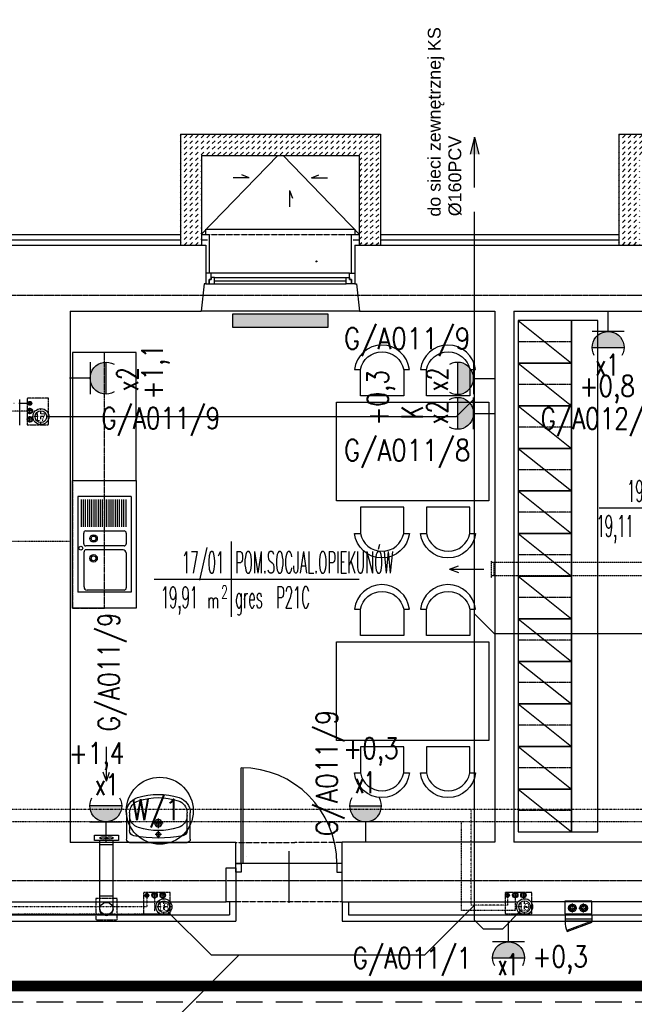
# Model space of a CAD drawing. Header units: inches. Extents: x -145354 to -97635, y 38777 to 78670.
# Tile 47 of 231: x -141016 to -140438, y 43575 to 44500. Entities that reach past the tile are written whole.
import ezdxf
from ezdxf.enums import TextEntityAlignment as Align

# ---------------------------------------------------------------- set-up
doc = ezdxf.new("R2010")
doc.units = ezdxf.units.IN
doc.header["$MEASUREMENT"] = 0
for name, pattern in [('00-inst$0$DASHDOT', [1, 0.5, -0.25, 0, -0.25]), ('CENTER', [2, 1.25, -0.25, 0.25, -0.25]), ('DASHDOT', [1, 0.5, -0.25, 0, -0.25]), ('DASHED', [0.75, 0.5, -0.25]), ('DASHED2', [0.375, 0.25, -0.125]), ('DIVIDE', [31.75, 12.7, -6.35, 0, -6.35, 0, -6.35])]:
    doc.linetypes.add(name, pattern=pattern)
doc.layers.get('0').update_dxf_attribs({"color": 101})
for name, color, linetype in [('beton_hatch', 145, 'Continuous'), ('Cieniutko', 8, 'Continuous'), ('Drz---drzwi', 5, 'Continuous'), ('E-OPIS_POM', 6, 'Continuous'), ('E35', 6, 'Continuous'), ('E50', 3, 'Continuous'), ('E50_kor', 3, 'Continuous'), ('Ins-kan', 54, 'Continuous'), ('Ins-went', 141, 'Continuous'), ('Ins-went-opis', 141, 'Continuous'), ('Ins-wod', 152, 'Continuous'), ('Mco-piony', 10, 'Continuous'), ('Mkd-odpływy', 7, 'Continuous'), ('Mkd-piony', 86, 'Continuous'), ('Mks-podposadzkowa', 230, 'Continuous'), ('Mw-cr-rury', 160, 'DIVIDE'), ('Mw-wc-rury', 160, 'DASHDOT'), ('Mwk-odnośniki', 8, 'Continuous'), ('Okn---okna', 5, 'Continuous'), ('Os-osie glowne', 8, 'CENTER'), ('piony_K_nr', 240, 'Continuous'), ('Sc-cegla pelna', 32, 'Continuous'), ('Sc-gazobeton', 45, 'Continuous'), ('Sc-gk', 120, 'Continuous'), ('Sc-izolacja term-obrys', 132, 'Continuous'), ('Sc-izolacja term-styropian', 151, 'STYROPIAN-KA'), ('Sc-nadproza kon', 5, 'DASHED2'), ('studzienki_widok', 52, 'Continuous'), ('W-otwor-strop', 126, 'Continuous'), ('Wym-wew', 8, 'Continuous'), ('Wyp-grzejniki', 56, 'Continuous'), ('Wyp-meble', 155, 'Continuous'), ('Wyp-sanitar', 131, 'Continuous')]:
    doc.layers.add(name, color=color, linetype=linetype)
doc.layers.get('Wym-wew').off()
doc.styles.add('KA wymiar', font='romans.shx', dxfattribs={"width": 0.6})
doc.styles.add('ROMANS', font='romans', dxfattribs={"width": 0.85})
doc.styles.add('TYTUL2', font='ARIAL.TTF')
doc.linetypes.add('BATTING', pattern='A,0.0001,-0.1,[134,ltypeshp.shx,S=0.1,R=0,X=-0.1,Y=0],-0.2,[134,ltypeshp.shx,S=0.1,R=180,X=0.1,Y=0],-0.1', length=0.4001)
doc.linetypes.add('STYROPIAN-KA', pattern='A,0.0001,-0.1,[135,ltypeshp.shx,S=0.1,R=0,X=-0.1,Y=0],0,[135,ltypeshp.shx,S=0.1,R=180,X=0.1,Y=0],-0.1', length=0.2001)

# ---------------------------------------------------------------- blocks, each defined once
blk = doc.blocks.new('pow')
for p, q in [((0, 0.523), (0, -0.523)), ((-1.075, 0), (1.78, 0))]:
    blk.add_line(p, q)
at = {"style": 'KA wymiar', "width": 0.6}
for s, height, p in [('2', 0.18, (-0.139, -0.27)), ('m', 0.21, (-0.333, -0.401))]:
    blk.add_text(s, height=height, dxfattribs=at).set_placement(p)
at = {"style": 'KA wymiar'}
for tag, width, p in [('01', 0.7, (-0.131, 0.084)), ('000.00', 0.6, (-0.364, -0.401))]:
    blk.add_attdef(tag, text='', height=0.3, dxfattribs=dict(at, width=width)).set_placement(p, align=Align.RIGHT)
blk.add_attdef('POMIESZCZENIE', (0.071, 0.084), '', height=0.3, dxfattribs=at)
at = {"style": 'KA wymiar', "width": 0.8}
blk.add_attdef('POSADZKA', (0.071, -0.401), '', height=0.3, dxfattribs=at)
blk = doc.blocks.new('G1')
at = {"layer": 'E35'}
blk.add_hatch(color=256, dxfattribs=at).paths.add_polyline_path([(10, 22.85), (-10, 22.85, 1)])
for p, q in [((-10, 22.85), (10, 22.85)), ((10, 12.85), (-10, 12.85))]:
    blk.add_line(p, q, dxfattribs=at)
blk.add_arc((0, 22.85), 10, 150, 30, dxfattribs=at)
at = {"layer": 'E50'}
blk.add_line((0, 12.85), (0, 0), dxfattribs=at)
blk = doc.blocks.new('g2')
at = {"layer": 'E35'}
blk.add_line((15, 19.27), (-15, 19.27), dxfattribs=at)
blk.add_arc((0, 34.27), 15, 150, 30, dxfattribs=at)
at = {"layer": 'E50'}
blk.add_line((0, 19.27), (0, 0), dxfattribs=at)
blk = doc.blocks.new('A$C18127877')
for p, q in [((0, 50), (90, 50)), ((0, 50), (0, 0)), ((90, 50), (90, 0)), ((3, 45), (28.5, 45)), ((3, 43), (28.5, 43)), ((3, 41), (28.5, 41)), ((3, 39), (28.5, 39)), ((3, 37), (28.5, 37)), ((32.5, 7.5), (32.5, 43.5)), ((34.5, 45.5), (44.5, 45.5)), ((46.5, 43.5), (46.5, 7.5)), ((50.18, 42.5), (50.18, 7.81)), ((53.18, 45.5), (86, 45.5)), ((88, 43.5), (88, 8.81)), ((3, 35), (28.5, 35)), ((3, 33), (28.5, 33)), ((3, 31), (28.5, 31)), ((3, 29), (28.5, 29)), ((3, 27), (28.5, 27)), ((3, 25), (28.5, 25)), ((3, 23), (28.5, 23)), ((3, 21), (28.5, 21)), ((3, 19), (28.5, 19)), ((3, 17), (28.5, 17)), ((3, 15), (28.5, 15)), ((3, 13), (28.5, 13)), ((3, 11), (28.5, 11)), ((0, 0), (90, 0)), ((3, 9), (28.5, 9)), ((3, 7), (28.5, 7)), ((3, 5), (28.5, 5)), ((3, 3), (28.5, 3)), ((44.5, 5.5), (34.5, 5.5)), ((85, 5.81), (52.18, 5.81))]:
    blk.add_line(p, q)
for centre, radius in [((39.55, 14.83), 3.5), ((39.55, 14.83), 2.25), ((58.19, 14.83), 3.5), ((58.19, 14.83), 2.25), ((48.69, 2.87), 1.82)]:
    blk.add_circle(centre, radius)
for centre, radius, start, end in [((34.5, 43.5), 2, 90, 180), ((44.5, 43.5), 2, 0, 90), ((53.18, 42.5), 3, 90, 180), ((86, 43.5), 2, 0, 90), ((34.5, 7.5), 2, 180, 270), ((44.5, 7.5), 2, 270, 0), ((52.18, 7.81), 2, 180, 270), ((85, 8.81), 3, 270, 0)]:
    blk.add_arc(centre, radius, start, end)
blk = doc.blocks.new('W029')
for points in [[(-53.78, 76.9), (-59.03, 76.9, -0.895014), (-7.4, 76.9), (-12.96, 76.9, 0.825539), (-53.71, 76.86), (-53.71, 52.3), (-12.96, 52.3), (-12.96, 76.9)], [(8.36, 76.9), (3.1, 76.9, -0.895014), (54.73, 76.9), (49.18, 76.9, 0.825539), (8.43, 76.86), (8.43, 52.3), (49.18, 52.3), (49.18, 76.9)], [(-53.78, -76.9), (-59.03, -76.9, 0.895014), (-7.4, -76.9), (-12.96, -76.9, -0.825539), (-53.71, -76.86), (-53.71, -52.3), (-12.96, -52.3), (-12.96, -76.9)], [(8.36, -76.9), (3.1, -76.9, 0.895014), (54.73, -76.9), (49.18, -76.9, -0.825539), (8.43, -76.86), (8.43, -52.3), (49.18, -52.3), (49.18, -76.9)]]:
    blk.add_lwpolyline(points, format="xyb")
at = {"linetype": 'Continuous'}
blk.add_lwpolyline([(-71.54, 46.41), (71.54, 46.41), (71.54, -46.41), (-71.54, -46.41), (-71.54, 46.41)], dxfattribs=at)
blk = doc.blocks.new('_kdfjgkfh')
at = {"linetype": 'Continuous'}
for p, q in [((40, 0), (0, 0)), ((0, 0), (0, -50)), ((0, -50), (40, 0)), ((40, -50), (40, 0)), ((0, -50), (40, -50))]:
    blk.add_line(p, q, dxfattribs=at)
at = {"linetype": 'DASHED', "ltscale": 0.2}
blk.add_line((20, 0), (20, -50), dxfattribs=at)
blk = doc.blocks.new('_0630_DRZWI_90')
at = {"ltscale": 7}
for p, q in [((5, 8), (5, 98)), ((6.8, 8), (6.8, 97.98))]:
    blk.add_line(p, q, dxfattribs=at)
at = {"ltscale": 25}
for p, q in [((50, 19.7), (50, -28.9)), ((5, 8), (0, 8)), ((0, 8), (5, 8)), ((0, 0), (0, 8)), ((5, 0), (0, 0)), ((5, 0), (0, 0)), ((95, 8), (5, 8)), ((5, 8), (5, 0)), ((95, 8), (95, 0)), ((100, 8), (95, 8)), ((95, 0), (100, 0)), ((95, 0), (100, 0)), ((100, 0), (100, 8))]:
    blk.add_line(p, q, dxfattribs=at)
at = {"ltscale": 7}
blk.add_arc((5, 8), 90, 0, 90, dxfattribs=at)
blk = doc.blocks.new('umywalka_60x45')
at = {"ltscale": 25}
for p, q in [((-27, 0), (27, 0)), ((-30, -27.72), (-30, -3)), ((3, -7.5), (-3, -7.5)), ((0, -4.5), (0, -10.5)), ((30, -3), (30, -27.72)), ((-27, -27.72), (-27, -11.03)), ((4.5, -18), (-4.5, -18)), ((0, -13.5), (0, -22.5)), ((27, -11.03), (27, -27.72))]:
    blk.add_line(p, q, dxfattribs=at)
for centre, radius in [((0, -7.5), 2), ((0, -18), 3.5), ((0, -18), 2)]:
    blk.add_circle(centre, radius, dxfattribs=at)
for centre, radius, start, end in [((27, -3), 3, 0, 90), ((-27, -3), 3, 90, 180), ((-22, -11.03), 5, 100.52627, 180), ((0, -129.43), 125.43, 79.47373, 100.52627), ((22, -11.03), 5, 0, 79.47373), ((-15, -25.28), 12, 107.3129, 180), ((0, -73.4), 62.4, 72.6871, 107.3129), ((15, -25.28), 12, 0, 72.6871), ((-15, -27.72), 15, 180, 252.6871), ((-15, -27.72), 12, 180, 252.6871), ((15, -27.72), 12, 287.3129, 0), ((15, -27.72), 15, 287.3129, 0), ((0, 20.4), 65.4, 252.6871, 287.3129), ((0, 20.4), 62.4, 252.6871, 287.3129)]:
    blk.add_arc(centre, radius, start, end, dxfattribs=at)
blk = doc.blocks.new('ramiak140')
at = {"layer": 'Okn---okna'}
for p, q in [((-10, 135), (-10, 5)), ((-6, 8), (-6, 132)), ((-3, 8), (-3, 132)), ((0, 8), (0, 132))]:
    blk.add_line(p, q, dxfattribs=at)
for points in [[(-10, 135), (-10, 140), (0, 140), (0, 137), (-4, 137), (-4, 135)], [(-6, 132), (-6, 135), (-4, 135), (-4, 137), (0, 137), (0, 135), (0, 132)], [(-10, 5), (-10, 0), (0, 0), (0, 3), (-4, 3), (-4, 5)], [(-6, 8), (-6, 5), (-4, 5), (-4, 3), (0, 3), (0, 5), (0, 8)]]:
    blk.add_lwpolyline(points, close=True, dxfattribs=at)
blk = doc.blocks.new('_gslkflhklgj')
at = {"linetype": '00-inst$0$DASHDOT', "ltscale": 5}
for p, q in [((7.5, 0), (-7.5, 0)), ((0, -7.5), (0, 7.5))]:
    blk.add_line(p, q, dxfattribs=at)
for radius in [7.5, 5.5]:
    blk.add_circle((0, 0), radius)
blk = doc.blocks.new('KD-160')
at = {"layer": 'Mkd-piony', "color": 7, "linetype": 'DASHDOT', "ltscale": 5}
for p, q in [((-13285, 7345), (-13307, 7345)), ((-13296, 7333), (-13296, 7356)), ((-13296, 7333), (-13296, 7356))]:
    blk.add_line(p, q, dxfattribs=at)
at = {"layer": 'Mkd-piony', "color": 251, "ltscale": 10}
blk.add_circle((-13296, 7345), 12, dxfattribs=at)
at = {"layer": 'Mkd-piony'}
blk.add_circle((-13296, 7345), 8.25, dxfattribs=at)
blk = doc.blocks.new('pco')
at = {"layer": 'Mco-piony', "color": 9, "linetype": 'DASHDOT', "ltscale": 3}
for p, q in [((-2604.8, -19.8), (-2604.8, -8.9)), ((-2599.4, -14.3), (-2610.3, -14.3))]:
    blk.add_line(p, q, dxfattribs=at)
at = {"layer": 'Mco-piony', "color": 9}
blk.add_circle((-2604.8, -14.3), 4.53, dxfattribs=at)
at = {"layer": 'Mco-piony'}
blk.add_circle((-2604.8, -14.3), 3.2, dxfattribs=at)
at = {"layer": 'Mco-piony', "color": 8}
blk.add_circle((-2604.8, -14.3), 2.6, dxfattribs=at)
blk = doc.blocks.new('pion_woda')
at = {"layer": 'Ins-wod'}
for p, q in [((3, 0), (-3, 0)), ((0, 3), (0, -3))]:
    blk.add_line(p, q, dxfattribs=at)
for centre, radius in [((0, 0.02), 2.55), ((0, 0), 2)]:
    blk.add_circle(centre, radius, dxfattribs=at)
blk = doc.blocks.new('pion_mały')
at = {"layer": 'Ins-wod'}
for p, q in [((0, 2.08), (0, -2.12)), ((2.1, -0.02), (-2.1, -0.02))]:
    blk.add_line(p, q, dxfattribs=at)
for centre, radius in [((0, 0), 1.79), ((0, -0.02), 1.4)]:
    blk.add_circle(centre, radius, dxfattribs=at)
blk = doc.blocks.new('WW_piony')
for name, p in [('pion_mały', (0, 0)), ('pion_woda', (7.18, 0.12)), ('pion_woda', (14.93, 0.15))]:
    blk.add_blockref(name, p)
blk = doc.blocks.new('rewizja')
at = {"layer": 'Wyp-meble'}
for p, q in [((-25, 6), (-25, 0)), ((-25, 6), (0, 6)), ((-25, 4), (-25, 2)), ((0, 2), (-25, 2)), ((0, 6), (0, 0)), ((0, 0), (-25, 0))]:
    blk.add_line(p, q, dxfattribs=at)
blk.add_lwpolyline([(-23.15, -9.49), (0.34, -0.94), (0, 0), (-23.49, -8.55)], close=True, dxfattribs=at)
blk.add_arc((0, 0), 25, 180, 202.29244, dxfattribs=at)
blk = doc.blocks.new('_vxkdjhgkljhkgjhk')
for q in [(14, 6), (30.2, 0)]:
    blk.add_line((0, 0), q)
blk = doc.blocks.new('0630_STRZAŁKA')
at = {"ltscale": 0.5}
for points in [[(0, 0), (-3.03, -8.56)], [(0, 0), (0, -32.43)], [(0, 0), (3.03, -8.56)]]:
    blk.add_lwpolyline(points, dxfattribs=at)
blk = doc.blocks.new('G_90')
at = {"layer": 'Wyp-grzejniki'}
h = blk.add_hatch(dxfattribs=at)
h.set_pattern_fill('DOTS', color=256, scale=0.5, angle=90, style=0)
h.set_pattern_definition([(90, (-37823.9399, -77504.90915), (-0.79375, 0.396875), [0, -0.79375])])
h.paths.add_polyline_path([(90, -12), (90, 0), (0, 0), (0, -12)])
blk.add_lwpolyline([(0, 0), (0, -12), (90, -12), (90, 0)], close=True, dxfattribs=at)

msp = doc.modelspace()

# ---------------------------------------------------------------- hatches: boundary and pattern name
at = {"layer": 'beton_hatch'}
h = msp.add_hatch(dxfattribs=at)
h.set_pattern_fill('DASH', color=256, scale=30, angle=45, style=0)
h.set_pattern_definition([(45, (1256.5764, 0.1523), (4e-16, 5.30330086), [3.75, -3.75])])
h.paths.add_polyline_path([(-140768.31, 44392.38), (-140773.31, 44392.38), (-140773.31, 44372.38), (-140768.31, 44372.38)])
h.paths.add_polyline_path([(-140676.81, 44392.38), (-140768.31, 44392.38), (-140768.31, 44372.38), (-140696.81, 44372.38), (-140696.81, 44288.31), (-140676.81, 44288.31)])
h.paths.add_polyline_path([(-140773.31, 44392.38), (-140864.81, 44392.38), (-140864.81, 44288.32), (-140844.81, 44288.32), (-140844.81, 44372.38), (-140773.31, 44372.38)])
h = msp.add_hatch(dxfattribs=at)
h.set_pattern_fill('DASH', color=256, scale=30, angle=45, style=0)
h.set_pattern_definition([(45, (1668.5764, 0.1848), (4e-16, 5.30330086), [3.75, -3.75])])
h.paths.add_polyline_path([(-140356.31, 44392.42), (-140361.31, 44392.42), (-140361.31, 44372.42), (-140356.31, 44372.42)])
h.paths.add_polyline_path([(-140264.81, 44392.42), (-140356.31, 44392.42), (-140356.31, 44372.42), (-140284.81, 44372.42), (-140284.81, 44288.35), (-140264.81, 44288.35)])
h.paths.add_polyline_path([(-140361.31, 44392.42), (-140452.81, 44392.42), (-140452.81, 44288.35), (-140432.81, 44288.35), (-140432.81, 44372.42), (-140361.31, 44372.42)])
at = {"layer": 'E35'}
for points in [[(-140604.19, 44147.94, 1), (-140604.19, 44177.94)], [(-140604.19, 44115.06, 1), (-140604.19, 44145.06)], [(-140675.69, 43761.43, -1), (-140705.69, 43761.43)]]:
    msp.add_hatch(color=256, dxfattribs=at).paths.add_polyline_path(points)
at = {"layer": 'Mkd-odpływy'}
msp.add_hatch(color=256, dxfattribs=at).paths.add_polyline_path([(-140584.18, 44373.46), (-140592.52, 44373.46), (-140588.35, 44389.5)])
at = {"layer": 'Okn---okna'}
h = msp.add_hatch(dxfattribs=at)
h.set_pattern_fill('AR-SAND', color=256, scale=10, style=0)
h.set_pattern_definition([(37.5, (0.613, 0), (-0.6299336, 19.2682377), [0, -15.2, 0, -17, 0, -16.25]), (7.5, (0.613, 0), (17.697767, 28.2214607), [0, -8.2, 0, -13.7, 0, -5.25]), (327.5, (-11.687, 0), (31.1414186, 0.0565905), [0, -5, 0, -18, 0, -23.5]), (317.5, (-11.687, 0), (30.061266, 8.7767556), [0, -2.5, 0, -11.8, 0, -13.5])])
h.paths.add_polyline_path([(-140801.72, 43727.07), (-140805.92, 43727.07), (-140805.92, 43707.16), (-140801.72, 43707.16)])
h.paths.add_polyline_path([(-140807.72, 43727.07), (-140812.72, 43727.07), (-140812.72, 43707.16), (-140807.72, 43707.16)])
h.paths.add_polyline_path([(-140801.72, 43707.16), (-140807.72, 43707.16), (-140807.72, 43703.17), (-140801.72, 43703.17)])
h.paths.add_polyline_path([(-140805.92, 43727.07), (-140807.72, 43727.07), (-140807.72, 43707.16), (-140805.92, 43707.16)])

# ---------------------------------------------------------------- linework, layer by layer
at = {"layer": 'Cieniutko', "linetype": 'Continuous'}
for p, q in [((-140773.31, 44372.38), (-140844.81, 44298.31)), ((-140768.31, 44372.38), (-140696.81, 44298.31))]:
    msp.add_line(p, q, dxfattribs=at)
at = {"layer": 'E35'}
for p, q in [((-140604.19, 44177.94), (-140604.19, 44147.94)), ((-140604.19, 44145.06), (-140604.19, 44115.06)), ((-140705.69, 43761.43), (-140675.69, 43761.43))]:
    msp.add_line(p, q, dxfattribs=at)
msp.add_circle((-140884.18, 43756.8), 31.43, dxfattribs=at)
at = {"layer": 'E50_kor', "linetype": 'DASHED2', "ltscale": 100}
msp.add_line((-142312.46, 43577.28), (-139795.79, 43577.28), dxfattribs=at)
at = {"layer": 'E50_kor', "const_width": 10}
msp.add_lwpolyline([(-142322.46, 43592.28), (-139810.79, 43592.28)], dxfattribs=at)
at = {"layer": 'Ins-went', "linetype": 'DASHED', "ltscale": 0.5}
for p, q in [((-140572.31, 43975.67), (-140572.31, 43991.67)), ((-140202.85, 43989.92), (-140572.31, 43989.92)), ((-140570.31, 43989.92), (-140570.31, 43977.42)), ((-140202.85, 43977.42), (-140572.31, 43977.42))]:
    msp.add_line(p, q, dxfattribs=at)
at = {"layer": 'Ins-went'}
for p, q in [((-140945.55, 43728.73), (-140945.55, 43733.73)), ((-140945.55, 43733.73), (-140923.05, 43733.73)), ((-140923.05, 43728.73), (-140945.55, 43728.73)), ((-140940.55, 43724.73), (-140940.55, 43728.73)), ((-140940.55, 43679.93), (-140940.55, 43727.73)), ((-140928.05, 43724.73), (-140928.05, 43728.73)), ((-140928.05, 43679.93), (-140928.05, 43727.73)), ((-140923.05, 43733.73), (-140923.05, 43728.73)), ((-140928.05, 43724.73), (-140940.55, 43724.73)), ((-140940.55, 43664.43), (-140940.55, 43679.93)), ((-140940.55, 43676.93), (-140928.05, 43676.93)), ((-140928.05, 43664.43), (-140928.05, 43679.93))]:
    msp.add_line(p, q, dxfattribs=at)
msp.add_circle((-140934.3, 43664.43), 6.25, dxfattribs=at)
for centre in [(-140937.43, 43731.23), (-140931.18, 43731.23)]:
    msp.add_ellipse(centre, major_axis=(-3.12, 0), ratio=0.32, dxfattribs=at)
msp.add_ellipse((-140934.3, 43664.43), major_axis=(6.25, 0), ratio=0.75, start_param=3.141593, end_param=6.283185, dxfattribs=at)
at = {"layer": 'Mkd-odpływy'}
for p, q in [((-140588.35, 44389.5), (-140592.52, 44373.46)), ((-140588.35, 44342.27), (-140588.35, 44389.5)), ((-140588.35, 44389.5), (-140584.18, 44373.46))]:
    msp.add_line(p, q, dxfattribs=at)
at = {"layer": 'Mks-podposadzkowa'}
for p, q in [((-140588.23, 43653.92), (-140588.23, 44319.47)), ((-140605.19, 44126.98), (-140588.23, 44143.94)), ((-140990.38, 44126.98), (-140605.19, 44126.98)), ((-140588.23, 43941.65), (-140569.72, 43923.14)), ((-140569.72, 43923.14), (-140141.93, 43923.14)), ((-140876.8, 43662.25), (-140835.94, 43621.4)), ((-140634.88, 43621.4), (-140588.23, 43668.05)), ((-140545.1, 43662.73), (-140562.16, 43645.67)), ((-140579.99, 43645.67), (-140588.23, 43653.92)), ((-140562.16, 43645.67), (-140579.99, 43645.67)), ((-140880.09, 43550.75), (-140809.43, 43621.4)), ((-140835.94, 43621.4), (-140634.88, 43621.4))]:
    msp.add_line(p, q, dxfattribs=at)
at = {"layer": 'Mw-cr-rury', "ltscale": 0.7}
msp.add_line((-141007.77, 44139.46), (-141043.66, 44139.46), dxfattribs=at)
at = {"layer": 'Mw-cr-rury', "ltscale": 0.03}
for p, q in [((-139252.46, 43757.86), (-141699.44, 43757.86)), ((-140591.32, 43668.13), (-140591.32, 43757.86)), ((-140896.28, 43675.17), (-140896.28, 43666.51)), ((-140557.28, 43675.28), (-140557.28, 43668.13)), ((-140896.28, 43666.51), (-141075.03, 43666.51)), ((-140557.28, 43668.13), (-140591.32, 43668.13))]:
    msp.add_line(p, q, dxfattribs=at)
at = {"layer": 'Mw-wc-rury'}
for p, q in [((-141008.5, 44132.27), (-141034.85, 44132.27)), ((-140968.31, 44009.73), (-141034.85, 44009.73)), ((-139268.39, 43746.31), (-141714.75, 43746.31)), ((-140600.46, 43663.15), (-140600.46, 43746.31)), ((-140889.1, 43675.41), (-140889.1, 43662.52)), ((-140550.1, 43675.52), (-140550.1, 43663.15)), ((-140550.1, 43663.15), (-140600.46, 43663.15)), ((-140889.1, 43659.52), (-141084.12, 43659.52))]:
    msp.add_line(p, q, dxfattribs=at)
at = {"layer": 'Mwk-odnośniki', "linetype": 'Continuous'}
msp.add_lwpolyline([(-140477.9, 43659.95), (-140477.9, 43671.93), (-140503.35, 43671.93), (-140503.35, 43659.95)], close=True, dxfattribs=at)
at = {"layer": 'Okn---okna'}
for p, q in [((-140840.81, 44298.16), (-140840.81, 44303.16)), ((-140840.81, 44303.16), (-140700.81, 44303.16)), ((-140700.81, 44303.16), (-140700.81, 44298.16)), ((-140696.31, 44226.16), (-140845.31, 44226.16))]:
    msp.add_line(p, q, dxfattribs=at)
at = {"layer": 'Os-osie glowne'}
for points in [[(-143378.77, 44241.16), (-138190.25, 44241.16)], [(-143378.77, 43691.16), (-138190.25, 43691.16)]]:
    msp.add_lwpolyline(points, dxfattribs=at)
at = {"layer": 'Sc-cegla pelna'}
for p, q in [((-140968.31, 44226.16), (-140845.31, 44226.16)), ((-140696.31, 44226.16), (-140569.31, 44226.16)), ((-140569.31, 44226.16), (-140569.31, 43727.16)), ((-140551.46, 44226.16), (-140430.5, 44226.16)), ((-140812.72, 43703.17), (-140812.72, 43727.07)), ((-140712.72, 43671.25), (-140712.72, 43727.16)), ((-140821.72, 43671.17), (-140821.72, 43703.17)), ((-140821.72, 43703.17), (-140812.72, 43703.17)), ((-141291.02, 43671.32), (-140944.3, 43671.21)), ((-140944.3, 43671.21), (-140821.72, 43671.17)), ((-140712.72, 43671.25), (-140547.23, 43671.23))]:
    msp.add_line(p, q, dxfattribs=at)
for points in [[(-141111.77, 44288.16), (-140840.81, 44288.16)], [(-140840.81, 44288.16), (-140840.81, 44251.64), (-140842.31, 44251.64), (-140845.31, 44226.16)], [(-140700.81, 44288.16), (-140700.81, 44251.64), (-140699.31, 44251.64), (-140696.31, 44226.16)], [(-140700.81, 44288.16), (-140427.5, 44288.16)], [(-140968.31, 44226.16), (-140968.31, 43727.09)], [(-140551.46, 44226.16), (-140551.46, 43727.16)], [(-140812.72, 43727.07), (-140968.31, 43727.09)], [(-140569.31, 43727.16), (-140712.72, 43727.16)], [(-140410.72, 43727.16), (-140551.46, 43727.16)], [(-140410.72, 43727.16), (-140404.72, 43671.21), (-140535.31, 43671.23)]]:
    msp.add_lwpolyline(points, dxfattribs=at)
at = {"layer": 'Sc-gazobeton'}
for p, q in [((-141015.77, 44118.98), (-141015.77, 44142.98)), ((-140812.72, 43703.17), (-140812.72, 43671.17)), ((-140812.72, 43671.17), (-140821.72, 43671.17))]:
    msp.add_line(p, q, dxfattribs=at)
at = {"layer": 'Sc-gk'}
for p, q in [((-140818.72, 43671.17), (-140818.72, 43658.98)), ((-140812.72, 43671.17), (-140812.72, 43652.98)), ((-140712.72, 43671.25), (-140712.72, 43652.98)), ((-140706.72, 43671.25), (-140706.72, 43658.98)), ((-141291.02, 43658.98), (-140818.72, 43658.98)), ((-141291.02, 43652.98), (-140812.72, 43652.98)), ((-140712.72, 43652.98), (-140398.72, 43652.98)), ((-140706.72, 43658.98), (-140404.72, 43658.98))]:
    msp.add_line(p, q, dxfattribs=at)
at = {"layer": 'Sc-izolacja term-obrys'}
for points in [[(-141086.77, 44298.16), (-140864.81, 44298.16)], [(-140844.81, 44298.16), (-140837.81, 44298.16), (-140837.81, 44261.64)], [(-140703.81, 44261.64), (-140703.81, 44298.16), (-140696.81, 44298.16)], [(-140676.81, 44298.16), (-140452.81, 44298.16)]]:
    msp.add_lwpolyline(points, dxfattribs=at)
at = {"layer": 'Sc-izolacja term-styropian', "linetype": 'BATTING', "ltscale": 1.2}
for p, q in [((-140844.81, 44293.16), (-140839.39, 44293.16)), ((-140702.39, 44293.16), (-140696.81, 44293.16))]:
    msp.add_line(p, q, dxfattribs=at)
at = {"layer": 'Sc-izolacja term-styropian', "linetype": 'BATTING', "ltscale": 0.25}
for points in [[(-141086.77, 44293.16), (-140864.81, 44293.16)], [(-140676.81, 44293.16), (-140452.81, 44293.16)]]:
    msp.add_lwpolyline(points, dxfattribs=at)
at = {"layer": 'Sc-nadproza kon', "linetype": 'DASHDOT', "ltscale": 0.5}
msp.add_line((-140837.81, 44298.16), (-140703.81, 44298.16), dxfattribs=at)
for points in [[(-140812.72, 43727.07), (-140712.72, 43727.16)], [(-140712.72, 43671.25), (-140812.72, 43671.17)]]:
    msp.add_lwpolyline(points, dxfattribs=at)
at = {"layer": 'studzienki_widok'}
for p, q in [((-140864.81, 44392.38), (-140676.81, 44392.38)), ((-140864.81, 44392.38), (-140864.81, 44288.32)), ((-140676.81, 44392.38), (-140676.81, 44288.31)), ((-140452.81, 44392.42), (-140264.81, 44392.42)), ((-140452.81, 44392.42), (-140452.81, 44288.35)), ((-140844.81, 44372.38), (-140696.81, 44372.38)), ((-140844.81, 44372.38), (-140844.81, 44288.32)), ((-140696.81, 44372.38), (-140696.81, 44288.31))]:
    msp.add_line(p, q, dxfattribs=at)
at = {"layer": 'W-otwor-strop', "linetype": 'DASHED2', "ltscale": 0.3}
for points in [[(-140988.88, 44144.3), (-141008.88, 44144.3), (-141008.88, 44119.3), (-140988.88, 44119.3)], [(-140944.3, 43654.43), (-140924.3, 43654.43), (-140924.3, 43674.43), (-140944.3, 43674.43)], [(-140874.52, 43659.98), (-140874.52, 43679.98), (-140899.52, 43679.98), (-140899.52, 43659.98)], [(-140534.52, 43660.09), (-140534.52, 43680.09), (-140559.52, 43680.09), (-140559.52, 43660.09)]]:
    msp.add_lwpolyline(points, close=True, dxfattribs=at)
at = {"layer": 'Wyp-meble'}
for points in [[(-140472.3, 44217.13), (-140497.3, 44217.13), (-140497.3, 43737.13), (-140472.3, 43737.13)], [(-140966.3, 44067.08), (-140906.2, 44067.08), (-140906.2, 44187.08), (-140966.3, 44187.08)]]:
    msp.add_lwpolyline(points, close=True, dxfattribs=at)
at = {"layer": 'Wyp-meble', "linetype": 'DASHED2', "ltscale": 0.5}
msp.add_lwpolyline([(-140936.25, 43947.08), (-140936.25, 44187.08), (-140966.3, 44187.08), (-140966.3, 43947.08)], close=True, dxfattribs=at)
at = {"layer": 'Wyp-meble'}
msp.add_lwpolyline([(-140906.2, 44067.08), (-140906.2, 43947.08), (-140966.3, 43947.08), (-140966.3, 44067.08), (-140906.2, 44067.08)], dxfattribs=at)

# ---------------------------------------------------------------- block references
at = {"xscale": 0.03937007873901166, "yscale": 0.03937007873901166, "zscale": 0.03937007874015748}
msp.add_blockref('KD-160', (-140213.44, 43983.64), dxfattribs=at)
at = {"rotation": 270}
msp.add_blockref('WW_piony', (-141006.35, 44139.46), dxfattribs=at)
for name, p in [('WW_piony', (-140896.28, 43677.29)), ('WW_piony', (-140557.28, 43677.4)), ('rewizja', (-140478.12, 43652.98))]:
    msp.add_blockref(name, p)
at = {"layer": 'Cieniutko', "linetype": 'Continuous', "yscale": 0.5, "zscale": 0.5}
for p, xscale in [((-140800.04, 44351.2), -0.5), ((-140741.58, 44351.2), 0.5)]:
    msp.add_blockref('_vxkdjhgkljhkgjhk', p, dxfattribs=dict(at, xscale=xscale))
at = {"layer": 'Cieniutko', "linetype": 'Continuous', "xscale": 0.5, "yscale": 0.5, "zscale": 0.5, "rotation": 270}
msp.add_blockref('_vxkdjhgkljhkgjhk', (-140762.29, 44339.23), dxfattribs=at)
at = {"layer": 'Drz---drzwi'}
msp.add_blockref('_0630_DRZWI_90', (-140812.72, 43699.16), dxfattribs=at)
at = {"layer": 'E-OPIS_POM'}
ref = msp.add_blockref('pow', (-140398.58, 44041.25), dxfattribs=dict(at, xscale=67.5, yscale=67.5, zscale=67.5))
ref.add_attrib('000.00', '19,11', dxfattribs={"layer": '0', "height": 20.25, "style": 'KA wymiar', "width": 0.448374}).set_placement((-140438.66, 44014.18), align=Align.RIGHT)
ref.add_attrib('01', '19/01', dxfattribs={"layer": '0', "height": 20.25, "style": 'KA wymiar', "width": 0.448374}).set_placement((-140405.2, 44046.95), align=Align.RIGHT)
ref.add_attrib('POMIESZCZENIE', 'SZATNIA OPIEKUNÓW', (-140395.01, 44046.95), dxfattribs={"layer": '0', "height": 20.25, "style": 'KA wymiar', "width": 0.448374})
ref.add_attrib('POSADZKA', 'gres  P21A', (-140395.01, 44014.18), dxfattribs={"layer": '0', "height": 20.25, "style": 'KA wymiar', "width": 0.448374})
ref = msp.add_blockref('pow', (-140817, 43974.29), dxfattribs=dict(at, xscale=67.5, yscale=67.5, zscale=67.5))
ref.add_attrib('000.00', '19,91', dxfattribs={"layer": '0', "height": 20.25, "style": 'KA wymiar', "width": 0.448374}).set_placement((-140848.19, 43947.22), align=Align.RIGHT)
ref.add_attrib('01', '17/01', dxfattribs={"layer": '0', "height": 20.25, "style": 'KA wymiar', "width": 0.448374}).set_placement((-140823.61, 43979.98), align=Align.RIGHT)
ref.add_attrib('POMIESZCZENIE', 'POM.SOCJAL.OPIEKUNÓW', (-140813.42, 43979.98), dxfattribs={"layer": '0', "height": 20.25, "style": 'KA wymiar', "width": 0.448374})
ref.add_attrib('POSADZKA', 'gres  P21C', (-140813.42, 43947.22), dxfattribs={"layer": '0', "height": 20.25, "style": 'KA wymiar', "width": 0.448374})
at = {"layer": 'E35', "xscale": -1.5, "yscale": 1.5, "zscale": 1.5}
for p, rotation in [((-140462.72, 44226.16), 180), ((-140968.92, 44163.12), 270), ((-140556.33, 43652.98), 180)]:
    msp.add_blockref('G1', p, dxfattribs=dict(at, rotation=rotation))
at = {"layer": 'E35', "rotation": 89.99999999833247}
msp.add_blockref('g2', (-140569.92, 44162.94), dxfattribs=at)
at = {"layer": 'E35', "xscale": -1, "rotation": 90.00000000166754}
msp.add_blockref('g2', (-140569.92, 44130.06), dxfattribs=at)
at = {"layer": 'E35', "xscale": -1.5, "yscale": 1.5, "zscale": 1.5}
msp.add_blockref('G1', (-140934.91, 43727.08), dxfattribs=at)
at = {"layer": 'E35'}
msp.add_blockref('g2', (-140690.69, 43727.16), dxfattribs=at)
at = {"layer": 'Ins-kan'}
for p in [(-140995.88, 44126.98), (-140880.27, 43666.56), (-140541.27, 43666.67)]:
    msp.add_blockref('_gslkflhklgj', p, dxfattribs=at)
at = {"layer": 'Ins-went-opis'}
for p, rotation in [((-140611.84, 43983.65), 90), ((-140934.3, 43784.52), 180)]:
    msp.add_blockref('0630_STRZAŁKA', p, dxfattribs=dict(at, rotation=rotation))
at = {"layer": 'Mco-piony', "xscale": 0.799999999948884, "yscale": 0.8000000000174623, "zscale": 0.8, "rotation": 270.001351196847}
for p in [(-140484.81, 41581.59), (-140474.28, 41581.59, 0)]:
    msp.add_blockref('pco', p, dxfattribs=at)
at = {"layer": 'Okn---okna', "rotation": 270}
msp.add_blockref('ramiak140', (-140840.81, 44251.64), dxfattribs=at)
at = {"layer": 'Wym-wew'}
msp.add_blockref('G_90', (-140815.81, 44223.16), dxfattribs=at)
at = {"layer": 'Wyp-meble'}
for name, p, rotation in [('_kdfjgkfh', (-140497.3, 44217.13), 270), ('W029', (-140646.46, 44094.21), 180), ('_kdfjgkfh', (-140497.3, 44177.13), 270), ('_kdfjgkfh', (-140497.3, 44137.13), 270), ('_kdfjgkfh', (-140497.3, 44097.13), 270), ('A$C18127877', (-140961.2, 44052.08), 270), ('_kdfjgkfh', (-140497.3, 44057.13), 270), ('_kdfjgkfh', (-140497.3, 44017.13), 270), ('_kdfjgkfh', (-140497.3, 43977.13), 270), ('W029', (-140646.46, 43869.16), 180), ('_kdfjgkfh', (-140497.3, 43937.13), 270), ('_kdfjgkfh', (-140497.3, 43897.13), 270), ('_kdfjgkfh', (-140497.3, 43857.13), 270), ('_kdfjgkfh', (-140497.3, 43817.13), 270), ('_kdfjgkfh', (-140497.3, 43777.13), 270)]:
    msp.add_blockref(name, p, dxfattribs=dict(at, rotation=rotation))
at = {"layer": 'Wyp-sanitar', "xscale": -1, "rotation": 180}
msp.add_blockref('umywalka_60x45', (-140885.51, 43727.08), dxfattribs=at)

# ---------------------------------------------------------------- texts
at = {"layer": 'E35', "style": 'ROMANS'}
for s, rotation, width, p in [('G/A011/9', 360, 0.85, (-140651.62, 44198.92)), ('+1,1', 90, 0.8, (-140888.13, 44169.16)), ('x2', 90, 0.7, (-140914.57, 44162.19)), ('x2', 90, 0.7, (-140623.25, 44162.01)), ('+0,3', 90, 0.8, (-140676.24, 44144.68)), ('K', 90, 0.7, (-140647, 44130.99)), ('x2', 90, 0.7, (-140623.25, 44130.99)), ('G/A011/8', 0, 0.85, (-140651.62, 44094.08)), ('G/A011/9', 90, 0.8, (-140930.53, 43887.18)), ('G/A011/9', 90, 0.85, (-140725.67, 43792.32)), ('+0,3', 360, 0.8, (-140685.69, 43812.35)), ('x1', 360, 0.6, (-140691.37, 43783.35))]:
    msp.add_text(s, height=20, rotation=rotation, dxfattribs=dict(at, width=width)).set_placement(p, align=Align.MIDDLE)
for s, width, p in [('x1', 0.7, (-140463.65, 44175.7)), ('+0,8', 0.8, (-140463.59, 44152.71)), ('G/A011/9', 0.8, (-140883.23, 44124.15)), ('G/A012/11', 0.8, (-140463.47, 44123.73)), ('+1,4', 0.8, (-140943.5, 43807.88)), ('x1', 0.7, (-140933.98, 43781.44)), ('G/A011/1', 0.8, (-140647.04, 43617.05)), ('x1', 0.6, (-140557.01, 43612.5)), ('+0,3', 0.8, (-140507.83, 43616.79))]:
    msp.add_text(s, height=20, dxfattribs=dict(at, width=width)).set_placement(p, align=Align.MIDDLE)
at = {"layer": 'E35', "ltscale": 60, "style": 'ROMANS', "width": 0.8}
msp.add_text('W/1', height=20, dxfattribs=at).set_placement((-140910.47, 43747.81))
at = {"layer": 'Ins-kan', "style": 'TYTUL2'}
for s, p in [('do sieci zewnętrznej KS', (-140620.17, 44314.85, 0)), ('%%C160PCV', (-140600.81, 44315.26, 0))]:
    msp.add_text(s, height=12, rotation=90, dxfattribs=at).set_placement(p)
at = {"layer": 'piony_K_nr', "style": 'TYTUL2'}
for s, p in [('17', (-141001.97, 44122.93, -76.7)), ('18', (-140886.25, 43662.88, -76.7)), ('19', (-140547.25, 43662.99, -76.7))]:
    msp.add_text(s, height=7, dxfattribs=at).set_placement(p)

doc.saveas('drawing.dxf')
